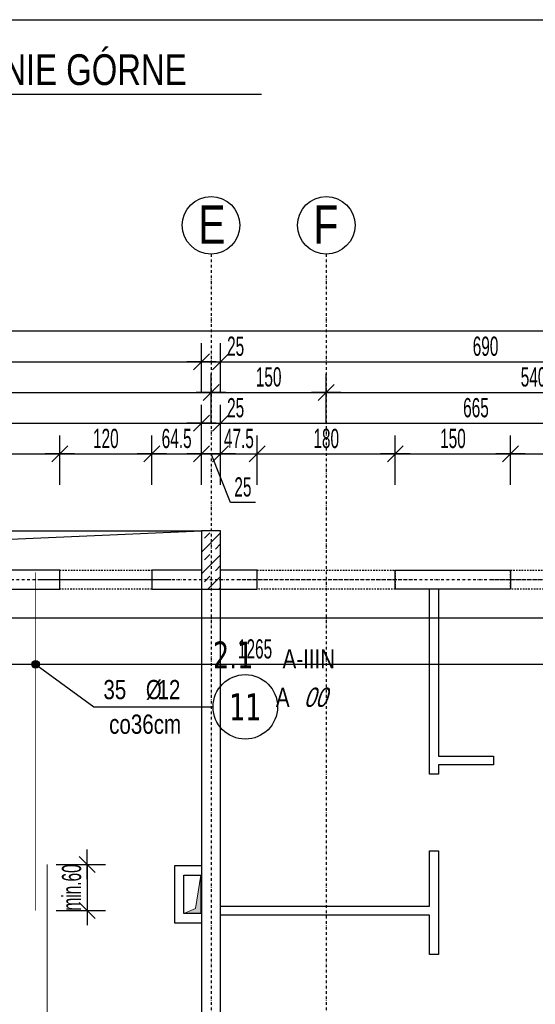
# Model space of a CAD drawing. Header units: millimetres. Extents: x 7622 to 25843, y -22705 to -15125.
# Tile 31 of 45: x 13667 to 14338, y -16406 to -15125. Entities that reach past the tile are written whole.
import ezdxf
from ezdxf.enums import TextEntityAlignment as Align

# ---------------------------------------------------------------- set-up
doc = ezdxf.new("R2010")
doc.units = ezdxf.units.MM
doc.header["$LTSCALE"] = 10
doc.linetypes.add('MO', pattern=[0.7, 0.35, -0.17, 0.01, -0.17])
doc.linetypes.add('MP', pattern=[0.36, 0.2, -0.16])
doc.layers.add('BA_obw', color=230, linetype='Continuous', plot=False)
doc.layers.add('BZ_pom', color=6, linetype='Continuous', plot=False)
for name, color, linetype in [('BA_szr', 1, 'Continuous'), ('BA_wym', 1, 'Continuous'), ('BD_lpm', 1, 'MP'), ('BD_osm', 1, 'MO'), ('BD_txs', 2, 'Continuous'), ('BD_wic', 1, 'Continuous'), ('BD_wig', 3, 'Continuous'), ('BZ_odn', 1, 'Continuous'), ('BZ_opi1', 7, 'Continuous'), ('BZ_opi2', 4, 'Continuous'), ('BZ_P_wid', 3, 'Continuous'), ('BZ_sym', 7, 'Continuous'), ('BZ_txg', 3, 'Continuous'), ('BZ_txs', 2, 'Continuous'), ('BZ_wym', 1, 'Continuous')]:
    doc.layers.add(name, color=color, linetype=linetype)
doc.layers.add('Nowe_A-Przebicia_Nr_pióra__1', color=7, linetype='Continuous', lineweight=13)
doc.layers.add('Nowe_A-Ściany-Zewnętrzne_Nr_pióra__47', color=7, linetype='Continuous', lineweight=15)
doc.layers.add('Nowe_A-Przebicia_Nr_pióra__102', color=7, linetype='Continuous', lineweight=5, true_color=0xcccccc)
doc.styles.add('BIKTBG', font='tahoma.ttf', dxfattribs={"width": 0.85})
doc.styles.add('BIKTG', font='bikromsw.shx', dxfattribs={"width": 0.8})
doc.styles.add('BIKTS', font='bikromsw.shx', dxfattribs={"width": 0.8})
doc.styles.add('BIKWYM', font='bikromsw.shx', dxfattribs={"width": 0.6})
doc.dimstyles.new('BA_KR_100_cm', dxfattribs={"dimtxt": 25, "dimasz": 1.666667, "dimexe": 24, "dimexo": 0, "dimgap": 0, "dimtad": 0, "dimdec": 1, "dimrnd": 0.5, "dimzin": 9, "dimdsep": 46, "dimtxsty": 'BIKWYM', "dimblk": 'WYM-KR', "dimcen": 0, "dimdle": 20, "dimclrd": 256, "dimclre": 256, "dimclrt": 2, "dimadec": 0, "dimazin": 0, "dimtfac": 0.033333, "dimtdec": 1, "dimtmove": 0, "dimatfit": 3, "dimldrblk": 'WYM-KR', "dimfxl": 25, "dimfxlon": 1, "dimtvp": 0.8, "dimtolj": 1, "dimarcsym": 0})
doc.dimstyles.new('BZ_KP_100_cm', dxfattribs={"dimtxt": 25, "dimasz": 1.666667, "dimexe": 24, "dimexo": 0, "dimgap": 0, "dimtad": 0, "dimdec": 1, "dimrnd": 0.5, "dimzin": 9, "dimdsep": 46, "dimtxsty": 'BIKWYM', "dimblk": 'WYM-KR', "dimblk1": 'WYM-KP', "dimblk2": 'WYM-KP', "dimsah": 1, "dimcen": 0, "dimdle": 20, "dimclrd": 256, "dimclre": 256, "dimclrt": 7, "dimadec": 0, "dimazin": 0, "dimtfac": 0.033333, "dimtdec": 1, "dimtmove": 0, "dimatfit": 3, "dimldrblk": 'WYM-KP', "dimfxl": 1, "dimtvp": 0.8, "dimtolj": 1, "dimarcsym": 0})
doc.dimstyles.new('BZ_KR_100_cm', dxfattribs={"dimtxt": 25, "dimasz": 1.666667, "dimexe": 24, "dimexo": 0, "dimgap": 0, "dimtad": 0, "dimdec": 1, "dimrnd": 0.5, "dimzin": 9, "dimdsep": 46, "dimtxsty": 'BIKWYM', "dimblk": 'WYM-KR', "dimcen": 0, "dimdle": 20, "dimclrd": 256, "dimclre": 256, "dimclrt": 7, "dimadec": 0, "dimazin": 0, "dimtfac": 0.033333, "dimtdec": 1, "dimtmove": 0, "dimatfit": 3, "dimldrblk": 'WYM-KR', "dimfxl": 1, "dimtvp": 0.8, "dimtolj": 1, "dimarcsym": 0})
doc.dimstyles.new('BZ_ST_100_cm', dxfattribs={"dimtxt": 25, "dimasz": 1.666667, "dimexe": 24, "dimexo": 0, "dimgap": 0, "dimtad": 0, "dimdec": 1, "dimrnd": 0.5, "dimdsep": 46, "dimtxsty": 'BIKWYM', "dimblk": 'WYM-ST', "dimcen": 0, "dimdle": 20, "dimclrd": 256, "dimclre": 256, "dimclrt": 7, "dimadec": 0, "dimazin": 0, "dimtfac": 0.033333, "dimtdec": 1, "dimtix": 1, "dimtmove": 2, "dimatfit": 3, "dimldrblk": 'WYM-ST', "dimfxl": 25, "dimfxlon": 1, "dimtvp": 0.8, "dimtolj": 1, "dimtzin": 0, "dimarcsym": 0})

# ---------------------------------------------------------------- blocks, each defined once
blk = doc.blocks.new('WYM-ST')
blk.add_hatch(color=256).paths.add_polyline_path([(-13, 2.88), (0, 0), (-13, -2.88)])
blk.add_lwpolyline([(0, 0), (-13, 2.88), (-13, -2.88), (0, 0)])
blk = doc.blocks.new('*D195')
at = {"layer": 'BA_wym', "lineweight": -2}
for p, q in [((13328.6, -17480.4), (13328.6, -17529.4)), ((14593.6, -17480.4), (14593.6, -17529.4)), ((14591.9, -17505.4), (13330.3, -17505.4))]:
    blk.add_line(p, q, dxfattribs=at)
at = {"layer": 'Defpoints', "color": 0}
for p in [(13328.6, -16344.3), (14593.6, -16588.8), (13328.6, -17505.4)]:
    blk.add_point(p, dxfattribs=at)
at = {"layer": 'BA_wym', "lineweight": -2, "xscale": 1.666666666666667, "yscale": 1.666666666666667, "zscale": 1.666666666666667, "rotation": 180}
blk.add_blockref('WYM-ST', (13328.6, -17505.4), dxfattribs=at)
at = {"layer": 'BA_wym', "lineweight": -2, "xscale": 1.666666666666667, "yscale": 1.666666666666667, "zscale": 1.666666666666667}
blk.add_blockref('WYM-ST', (14593.6, -17505.4), dxfattribs=at)
at = {"layer": 'BA_wym', "color": 7, "insert": (13973.4, -17485.4), "char_height": 25, "attachment_point": 5, "style": 'BIKWYM'}
blk.add_mtext('\\A1;1265', dxfattribs=at)
blk = doc.blocks.new('WYM-KR')
at = {"linetype": 'ByBlock'}
blk.add_line((11.52, 0), (-11.52, 0), dxfattribs=at)
at = {"color": 7, "linetype": 'ByBlock'}
blk.add_line((6.24, 6.24), (-6.24, -6.24), dxfattribs=at)
blk = doc.blocks.new('*D228')
at = {"layer": 'BA_wym', "lineweight": -2}
for p, q in [((13496.1, -15730.3), (13496.1, -15666.3)), ((13719.1, -15730.3), (13719.1, -15666.3)), ((13497.8, -15690.3), (13717.4, -15690.3))]:
    blk.add_line(p, q, dxfattribs=at)
at = {"layer": 'Defpoints', "color": 0}
for p in [(13719.1, -15690.3), (13496.1, -15841.3), (13719.1, -15841.3)]:
    blk.add_point(p, dxfattribs=at)
at = {"layer": 'BA_wym', "lineweight": -2, "xscale": 1.666666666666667, "yscale": 1.666666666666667, "zscale": 1.666666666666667, "rotation": 180}
blk.add_blockref('WYM-KR', (13496.1, -15690.3), dxfattribs=at)
at = {"layer": 'BA_wym', "lineweight": -2, "xscale": 1.666666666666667, "yscale": 1.666666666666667, "zscale": 1.666666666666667}
blk.add_blockref('WYM-KR', (13719.1, -15690.3), dxfattribs=at)
at = {"layer": 'BA_wym', "color": 2, "insert": (13607.6, -15670.3), "char_height": 25, "attachment_point": 5, "style": 'BIKWYM'}
blk.add_mtext('\\A1;223', dxfattribs=at)
blk = doc.blocks.new('*D229')
at = {"layer": 'BA_wym', "lineweight": -2}
for p, q in [((13719.1, -15730.3), (13719.1, -15666.3)), ((13839.1, -15730.3), (13839.1, -15666.3)), ((13720.8, -15690.3), (13837.4, -15690.3))]:
    blk.add_line(p, q, dxfattribs=at)
at = {"layer": 'Defpoints', "color": 0}
for p in [(13839.1, -15690.3), (13719.1, -15841.3), (13839.1, -15841.3)]:
    blk.add_point(p, dxfattribs=at)
at = {"layer": 'BA_wym', "lineweight": -2, "xscale": 1.666666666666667, "yscale": 1.666666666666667, "zscale": 1.666666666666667, "rotation": 180}
blk.add_blockref('WYM-KR', (13719.1, -15690.3), dxfattribs=at)
at = {"layer": 'BA_wym', "lineweight": -2, "xscale": 1.666666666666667, "yscale": 1.666666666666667, "zscale": 1.666666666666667}
blk.add_blockref('WYM-KR', (13839.1, -15690.3), dxfattribs=at)
at = {"layer": 'BA_wym', "color": 2, "insert": (13779.1, -15670.3), "char_height": 25, "attachment_point": 5, "style": 'BIKWYM'}
blk.add_mtext('\\A1;120', dxfattribs=at)
blk = doc.blocks.new('*D230')
at = {"layer": 'BA_wym', "lineweight": -2}
for p, q in [((13839.1, -15730.3), (13839.1, -15666.3)), ((13903.6, -15730.3), (13903.6, -15666.3)), ((13840.8, -15690.3), (13901.9, -15690.3))]:
    blk.add_line(p, q, dxfattribs=at)
at = {"layer": 'Defpoints', "color": 0}
for p in [(13903.6, -15690.3), (13839.1, -15841.3), (13903.6, -15841.3)]:
    blk.add_point(p, dxfattribs=at)
at = {"layer": 'BA_wym', "lineweight": -2, "xscale": 1.666666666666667, "yscale": 1.666666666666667, "zscale": 1.666666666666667, "rotation": 180}
blk.add_blockref('WYM-KR', (13839.1, -15690.3), dxfattribs=at)
at = {"layer": 'BA_wym', "lineweight": -2, "xscale": 1.666666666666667, "yscale": 1.666666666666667, "zscale": 1.666666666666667}
blk.add_blockref('WYM-KR', (13903.6, -15690.3), dxfattribs=at)
at = {"layer": 'BA_wym', "color": 2, "insert": (13871.3, -15670.3), "char_height": 25, "attachment_point": 5, "style": 'BIKWYM'}
blk.add_mtext('\\A1;64.5', dxfattribs=at)
blk = doc.blocks.new('*D231')
at = {"layer": 'BA_wym', "lineweight": -2}
for p, q in [((13903.6, -15730.3), (13903.6, -15666.3)), ((13928.6, -15730.3), (13928.6, -15666.3)), ((13901.9, -15690.3), (13900.3, -15690.3)), ((13903.6, -15690.3), (13928.6, -15690.3)), ((13941.4, -15753.4), (13916.1, -15690.3)), ((13930.3, -15690.3), (13931.9, -15690.3)), ((13973.8, -15753.4), (13941.4, -15753.4))]:
    blk.add_line(p, q, dxfattribs=at)
at = {"layer": 'Defpoints', "color": 0}
for p in [(13928.6, -15690.3), (13903.6, -15841.3), (13928.6, -15841.3)]:
    blk.add_point(p, dxfattribs=at)
at = {"layer": 'BA_wym', "lineweight": -2, "xscale": 1.666666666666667, "yscale": 1.666666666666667, "zscale": 1.666666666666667}
blk.add_blockref('WYM-KR', (13903.6, -15690.3), dxfattribs=at)
at = {"layer": 'BA_wym', "lineweight": -2, "xscale": 1.666666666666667, "yscale": 1.666666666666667, "zscale": 1.666666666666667, "rotation": 180}
blk.add_blockref('WYM-KR', (13928.6, -15690.3), dxfattribs=at)
at = {"layer": 'BA_wym', "color": 2, "insert": (13957.6, -15733.4), "char_height": 25, "attachment_point": 5, "style": 'BIKWYM'}
blk.add_mtext('\\A1;25', dxfattribs=at)
blk = doc.blocks.new('*D232')
at = {"layer": 'BA_wym', "lineweight": -2}
for p, q in [((13928.6, -15730.3), (13928.6, -15666.3)), ((13976.1, -15730.3), (13976.1, -15666.3)), ((13926.9, -15690.3), (13925.3, -15690.3)), ((13928.6, -15690.3), (13976.1, -15690.3)), ((13977.8, -15690.3), (13979.4, -15690.3))]:
    blk.add_line(p, q, dxfattribs=at)
at = {"layer": 'Defpoints', "color": 0}
for p in [(13976.1, -15690.3), (13928.6, -15841.3), (13976.1, -15841.3)]:
    blk.add_point(p, dxfattribs=at)
at = {"layer": 'BA_wym', "lineweight": -2, "xscale": 1.666666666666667, "yscale": 1.666666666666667, "zscale": 1.666666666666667}
blk.add_blockref('WYM-KR', (13928.6, -15690.3), dxfattribs=at)
at = {"layer": 'BA_wym', "lineweight": -2, "xscale": 1.666666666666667, "yscale": 1.666666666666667, "zscale": 1.666666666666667, "rotation": 180}
blk.add_blockref('WYM-KR', (13976.1, -15690.3), dxfattribs=at)
at = {"layer": 'BA_wym', "color": 2, "insert": (13952.3, -15670.3), "char_height": 25, "attachment_point": 5, "style": 'BIKWYM'}
blk.add_mtext('\\A1;47.5', dxfattribs=at)
blk = doc.blocks.new('*D233')
at = {"layer": 'BA_wym', "lineweight": -2}
for p, q in [((13976.1, -15730.3), (13976.1, -15666.3)), ((14156.1, -15730.3), (14156.1, -15666.3)), ((13977.8, -15690.3), (14154.4, -15690.3))]:
    blk.add_line(p, q, dxfattribs=at)
at = {"layer": 'Defpoints', "color": 0}
for p in [(14156.1, -15690.3), (13976.1, -15841.3), (14156.1, -15841.3)]:
    blk.add_point(p, dxfattribs=at)
at = {"layer": 'BA_wym', "lineweight": -2, "xscale": 1.666666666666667, "yscale": 1.666666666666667, "zscale": 1.666666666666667, "rotation": 180}
blk.add_blockref('WYM-KR', (13976.1, -15690.3), dxfattribs=at)
at = {"layer": 'BA_wym', "lineweight": -2, "xscale": 1.666666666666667, "yscale": 1.666666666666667, "zscale": 1.666666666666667}
blk.add_blockref('WYM-KR', (14156.1, -15690.3), dxfattribs=at)
at = {"layer": 'BA_wym', "color": 2, "insert": (14066.1, -15670.3), "char_height": 25, "attachment_point": 5, "style": 'BIKWYM'}
blk.add_mtext('\\A1;180', dxfattribs=at)
blk = doc.blocks.new('*D234')
at = {"layer": 'BA_wym', "lineweight": -2}
for p, q in [((14156.1, -15730.3), (14156.1, -15666.3)), ((14306.1, -15730.3), (14306.1, -15666.3)), ((14157.8, -15690.3), (14304.4, -15690.3))]:
    blk.add_line(p, q, dxfattribs=at)
at = {"layer": 'Defpoints', "color": 0}
for p in [(14306.1, -15690.3), (14156.1, -15841.3), (14306.1, -15841.3)]:
    blk.add_point(p, dxfattribs=at)
at = {"layer": 'BA_wym', "lineweight": -2, "xscale": 1.666666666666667, "yscale": 1.666666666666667, "zscale": 1.666666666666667, "rotation": 180}
blk.add_blockref('WYM-KR', (14156.1, -15690.3), dxfattribs=at)
at = {"layer": 'BA_wym', "lineweight": -2, "xscale": 1.666666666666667, "yscale": 1.666666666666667, "zscale": 1.666666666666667}
blk.add_blockref('WYM-KR', (14306.1, -15690.3), dxfattribs=at)
at = {"layer": 'BA_wym', "color": 2, "insert": (14231.1, -15670.3), "char_height": 25, "attachment_point": 5, "style": 'BIKWYM'}
blk.add_mtext('\\A1;150', dxfattribs=at)
blk = doc.blocks.new('*D235')
at = {"layer": 'BA_wym', "lineweight": -2}
for p, q in [((14306.1, -15730.3), (14306.1, -15666.3)), ((14486.1, -15730.3), (14486.1, -15666.3)), ((14307.8, -15690.3), (14484.4, -15690.3))]:
    blk.add_line(p, q, dxfattribs=at)
at = {"layer": 'Defpoints', "color": 0}
for p in [(14486.1, -15690.3), (14306.1, -15841.3), (14486.1, -15841.3)]:
    blk.add_point(p, dxfattribs=at)
at = {"layer": 'BA_wym', "lineweight": -2, "xscale": 1.666666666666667, "yscale": 1.666666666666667, "zscale": 1.666666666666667, "rotation": 180}
blk.add_blockref('WYM-KR', (14306.1, -15690.3), dxfattribs=at)
at = {"layer": 'BA_wym', "lineweight": -2, "xscale": 1.666666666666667, "yscale": 1.666666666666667, "zscale": 1.666666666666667}
blk.add_blockref('WYM-KR', (14486.1, -15690.3), dxfattribs=at)
at = {"layer": 'BA_wym', "color": 2, "insert": (14396.1, -15670.3), "char_height": 25, "attachment_point": 5, "style": 'BIKWYM'}
blk.add_mtext('\\A1;180', dxfattribs=at)
blk = doc.blocks.new('*D243')
at = {"layer": 'BA_wym', "lineweight": -2}
for p, q in [((13328.6, -15690.3), (13328.6, -15626.3)), ((13903.6, -15690.3), (13903.6, -15626.3)), ((13330.3, -15650.3), (13901.9, -15650.3))]:
    blk.add_line(p, q, dxfattribs=at)
at = {"layer": 'Defpoints', "color": 0}
for p in [(13903.6, -15650.3), (13903.6, -15790.3), (13328.6, -15866.3)]:
    blk.add_point(p, dxfattribs=at)
at = {"layer": 'BA_wym', "lineweight": -2, "xscale": 1.666666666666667, "yscale": 1.666666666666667, "zscale": 1.666666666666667, "rotation": 180}
blk.add_blockref('WYM-KR', (13328.6, -15650.3), dxfattribs=at)
at = {"layer": 'BA_wym', "lineweight": -2, "xscale": 1.666666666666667, "yscale": 1.666666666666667, "zscale": 1.666666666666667}
blk.add_blockref('WYM-KR', (13903.6, -15650.3), dxfattribs=at)
at = {"layer": 'BA_wym', "color": 2, "insert": (13616.1, -15630.3), "char_height": 25, "attachment_point": 5, "style": 'BIKWYM'}
blk.add_mtext('\\A1;575', dxfattribs=at)
blk = doc.blocks.new('*D244')
at = {"layer": 'BA_wym', "lineweight": -2}
for p, q in [((13903.6, -15690.3), (13903.6, -15626.3)), ((13928.6, -15690.3), (13928.6, -15626.3)), ((13901.9, -15650.3), (13900.3, -15650.3)), ((13903.6, -15650.3), (13928.6, -15650.3)), ((13930.3, -15650.3), (13964.3, -15650.3))]:
    blk.add_line(p, q, dxfattribs=at)
at = {"layer": 'Defpoints', "color": 0}
for p in [(13928.6, -15650.3), (13903.6, -15790.3), (13928.6, -15790.3)]:
    blk.add_point(p, dxfattribs=at)
at = {"layer": 'BA_wym', "lineweight": -2, "xscale": 1.666666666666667, "yscale": 1.666666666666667, "zscale": 1.666666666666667}
blk.add_blockref('WYM-KR', (13903.6, -15650.3), dxfattribs=at)
at = {"layer": 'BA_wym', "lineweight": -2, "xscale": 1.666666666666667, "yscale": 1.666666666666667, "zscale": 1.666666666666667, "rotation": 180}
blk.add_blockref('WYM-KR', (13928.6, -15650.3), dxfattribs=at)
at = {"layer": 'BA_wym', "color": 2, "insert": (13948.1, -15630.3), "char_height": 25, "attachment_point": 5, "style": 'BIKWYM'}
blk.add_mtext('\\A1;25', dxfattribs=at)
blk = doc.blocks.new('*D245')
at = {"layer": 'BA_wym', "lineweight": -2}
for p, q in [((13928.6, -15690.3), (13928.6, -15626.3)), ((14593.6, -15690.3), (14593.6, -15626.3)), ((13930.3, -15650.3), (14591.9, -15650.3))]:
    blk.add_line(p, q, dxfattribs=at)
at = {"layer": 'Defpoints', "color": 0}
for p in [(14593.6, -15650.3), (13928.6, -15790.3), (14593.6, -15866.3)]:
    blk.add_point(p, dxfattribs=at)
at = {"layer": 'BA_wym', "lineweight": -2, "xscale": 1.666666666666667, "yscale": 1.666666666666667, "zscale": 1.666666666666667, "rotation": 180}
blk.add_blockref('WYM-KR', (13928.6, -15650.3), dxfattribs=at)
at = {"layer": 'BA_wym', "lineweight": -2, "xscale": 1.666666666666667, "yscale": 1.666666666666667, "zscale": 1.666666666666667}
blk.add_blockref('WYM-KR', (14593.6, -15650.3), dxfattribs=at)
at = {"layer": 'BA_wym', "color": 2, "insert": (14261.1, -15630.3), "char_height": 25, "attachment_point": 5, "style": 'BIKWYM'}
blk.add_mtext('\\A1;665', dxfattribs=at)
blk = doc.blocks.new('*D251')
at = {"layer": 'BA_wym', "lineweight": -2}
for p, q in [((13316.1, -15650.3), (13316.1, -15586.3)), ((13916.1, -15650.3), (13916.1, -15586.3)), ((13317.8, -15610.3), (13914.4, -15610.3))]:
    blk.add_line(p, q, dxfattribs=at)
at = {"layer": 'Defpoints', "color": 0}
for p in [(13916.1, -15610.3), (13916.1, -15790.3), (13316.1, -15841.3)]:
    blk.add_point(p, dxfattribs=at)
at = {"layer": 'BA_wym', "lineweight": -2, "xscale": 1.666666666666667, "yscale": 1.666666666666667, "zscale": 1.666666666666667, "rotation": 180}
blk.add_blockref('WYM-KR', (13316.1, -15610.3), dxfattribs=at)
at = {"layer": 'BA_wym', "lineweight": -2, "xscale": 1.666666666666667, "yscale": 1.666666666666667, "zscale": 1.666666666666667}
blk.add_blockref('WYM-KR', (13916.1, -15610.3), dxfattribs=at)
at = {"layer": 'BA_wym', "color": 2, "insert": (13616.1, -15590.3), "char_height": 25, "attachment_point": 5, "style": 'BIKWYM'}
blk.add_mtext('\\A1;600', dxfattribs=at)
blk = doc.blocks.new('*D252')
at = {"layer": 'BA_wym', "lineweight": -2}
for p, q in [((13916.1, -15650.3), (13916.1, -15586.3)), ((14066.1, -15650.3), (14066.1, -15586.3)), ((13917.8, -15610.3), (14064.4, -15610.3))]:
    blk.add_line(p, q, dxfattribs=at)
at = {"layer": 'Defpoints', "color": 0}
for p in [(14066.1, -15610.3), (13916.1, -15790.3), (14066.1, -15967.9)]:
    blk.add_point(p, dxfattribs=at)
at = {"layer": 'BA_wym', "lineweight": -2, "xscale": 1.666666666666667, "yscale": 1.666666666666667, "zscale": 1.666666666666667, "rotation": 180}
blk.add_blockref('WYM-KR', (13916.1, -15610.3), dxfattribs=at)
at = {"layer": 'BA_wym', "lineweight": -2, "xscale": 1.666666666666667, "yscale": 1.666666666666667, "zscale": 1.666666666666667}
blk.add_blockref('WYM-KR', (14066.1, -15610.3), dxfattribs=at)
at = {"layer": 'BA_wym', "color": 2, "insert": (13991.1, -15590.3), "char_height": 25, "attachment_point": 5, "style": 'BIKWYM'}
blk.add_mtext('\\A1;150', dxfattribs=at)
blk = doc.blocks.new('*D253')
at = {"layer": 'BA_wym', "lineweight": -2}
for p, q in [((14066.1, -15650.3), (14066.1, -15586.3)), ((14606.1, -15650.3), (14606.1, -15586.3)), ((14067.8, -15610.3), (14604.4, -15610.3))]:
    blk.add_line(p, q, dxfattribs=at)
at = {"layer": 'Defpoints', "color": 0}
for p in [(14606.1, -15610.3), (14066.1, -15841.3), (14606.1, -15841.3)]:
    blk.add_point(p, dxfattribs=at)
at = {"layer": 'BA_wym', "lineweight": -2, "xscale": 1.666666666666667, "yscale": 1.666666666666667, "zscale": 1.666666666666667, "rotation": 180}
blk.add_blockref('WYM-KR', (14066.1, -15610.3), dxfattribs=at)
at = {"layer": 'BA_wym', "lineweight": -2, "xscale": 1.666666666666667, "yscale": 1.666666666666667, "zscale": 1.666666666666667}
blk.add_blockref('WYM-KR', (14606.1, -15610.3), dxfattribs=at)
at = {"layer": 'BA_wym', "color": 2, "insert": (14336.1, -15590.3), "char_height": 25, "attachment_point": 5, "style": 'BIKWYM'}
blk.add_mtext('\\A1;540', dxfattribs=at)
blk = doc.blocks.new('*D255')
at = {"layer": 'BA_wym', "lineweight": -2}
for p, q in [((12013.6, -15570.3), (12013.6, -15506.3)), ((14618.6, -15570.3), (14618.6, -15506.3)), ((12015.3, -15530.3), (14616.9, -15530.3))]:
    blk.add_line(p, q, dxfattribs=at)
at = {"layer": 'Defpoints', "color": 0}
for p in [(14618.6, -15530.3), (12013.6, -15841.3), (14618.6, -15841.3)]:
    blk.add_point(p, dxfattribs=at)
at = {"layer": 'BA_wym', "lineweight": -2, "xscale": 1.666666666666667, "yscale": 1.666666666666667, "zscale": 1.666666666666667, "rotation": 180}
blk.add_blockref('WYM-KR', (12013.6, -15530.3), dxfattribs=at)
at = {"layer": 'BA_wym', "lineweight": -2, "xscale": 1.666666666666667, "yscale": 1.666666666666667, "zscale": 1.666666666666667}
blk.add_blockref('WYM-KR', (14618.6, -15530.3), dxfattribs=at)
at = {"layer": 'BA_wym', "color": 2, "insert": (13316.1, -15510.3), "char_height": 25, "attachment_point": 5, "style": 'BIKWYM'}
blk.add_mtext('\\A1;2605', dxfattribs=at)
blk = doc.blocks.new('*D257')
at = {"layer": 'BA_wym', "lineweight": -2}
for p, q in [((12728.6, -15610.3), (12728.6, -15546.3)), ((13903.6, -15610.3), (13903.6, -15546.3)), ((12730.3, -15570.3), (13901.9, -15570.3))]:
    blk.add_line(p, q, dxfattribs=at)
at = {"layer": 'Defpoints', "color": 0}
for p in [(13903.6, -15570.3), (12728.6, -15790.3), (13903.6, -15790.3)]:
    blk.add_point(p, dxfattribs=at)
at = {"layer": 'BA_wym', "lineweight": -2, "xscale": 1.666666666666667, "yscale": 1.666666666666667, "zscale": 1.666666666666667, "rotation": 180}
blk.add_blockref('WYM-KR', (12728.6, -15570.3), dxfattribs=at)
at = {"layer": 'BA_wym', "lineweight": -2, "xscale": 1.666666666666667, "yscale": 1.666666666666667, "zscale": 1.666666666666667}
blk.add_blockref('WYM-KR', (13903.6, -15570.3), dxfattribs=at)
at = {"layer": 'BA_wym', "color": 2, "insert": (13316.1, -15550.3), "char_height": 25, "attachment_point": 5, "style": 'BIKWYM'}
blk.add_mtext('\\A1;1175', dxfattribs=at)
blk = doc.blocks.new('*D258')
at = {"layer": 'BA_wym', "lineweight": -2}
for p, q in [((13928.6, -15610.3), (13928.6, -15546.3)), ((14618.6, -15610.3), (14618.6, -15546.3)), ((13930.3, -15570.3), (14616.9, -15570.3))]:
    blk.add_line(p, q, dxfattribs=at)
at = {"layer": 'Defpoints', "color": 0}
for p in [(14618.6, -15570.3), (13928.6, -15790.3), (14618.6, -15841.3)]:
    blk.add_point(p, dxfattribs=at)
at = {"layer": 'BA_wym', "lineweight": -2, "xscale": 1.666666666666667, "yscale": 1.666666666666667, "zscale": 1.666666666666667, "rotation": 180}
blk.add_blockref('WYM-KR', (13928.6, -15570.3), dxfattribs=at)
at = {"layer": 'BA_wym', "lineweight": -2, "xscale": 1.666666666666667, "yscale": 1.666666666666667, "zscale": 1.666666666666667}
blk.add_blockref('WYM-KR', (14618.6, -15570.3), dxfattribs=at)
at = {"layer": 'BA_wym', "color": 2, "insert": (14273.6, -15550.3), "char_height": 25, "attachment_point": 5, "style": 'BIKWYM'}
blk.add_mtext('\\A1;690', dxfattribs=at)
blk = doc.blocks.new('*D361')
at = {"layer": 'BA_wym', "lineweight": -2}
for p, q in [((13903.6, -15610.3), (13903.6, -15546.3)), ((13928.6, -15610.3), (13928.6, -15546.3)), ((13901.9, -15570.3), (13900.3, -15570.3)), ((13903.6, -15570.3), (13928.6, -15570.3)), ((13930.3, -15570.3), (13964.3, -15570.3))]:
    blk.add_line(p, q, dxfattribs=at)
at = {"layer": 'Defpoints', "color": 0}
for p in [(13928.6, -15570.3), (13903.6, -15790.3), (13928.6, -15790.3)]:
    blk.add_point(p, dxfattribs=at)
at = {"layer": 'BA_wym', "lineweight": -2, "xscale": 1.666666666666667, "yscale": 1.666666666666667, "zscale": 1.666666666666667}
blk.add_blockref('WYM-KR', (13903.6, -15570.3), dxfattribs=at)
at = {"layer": 'BA_wym', "lineweight": -2, "xscale": 1.666666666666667, "yscale": 1.666666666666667, "zscale": 1.666666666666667, "rotation": 180}
blk.add_blockref('WYM-KR', (13928.6, -15570.3), dxfattribs=at)
at = {"layer": 'BA_wym', "color": 2, "insert": (13948.1, -15550.3), "char_height": 25, "attachment_point": 5, "style": 'BIKWYM'}
blk.add_mtext('\\A1;25', dxfattribs=at)
blk = doc.blocks.new('eoprz')
blk = doc.blocks.new('*D365')
at = {"layer": 'BA_wym', "lineweight": -2}
for p, q in [((13328.6, -15939.1), (13328.6, -15988.1)), ((14593.6, -15939.1), (14593.6, -15988.1)), ((14591.9, -15964.1), (13330.3, -15964.1))]:
    blk.add_line(p, q, dxfattribs=at)
at = {"layer": 'Defpoints', "color": 0}
for p in [(13328.6, -15866.3), (14593.6, -15866.3), (13328.6, -15964.1)]:
    blk.add_point(p, dxfattribs=at)
at = {"layer": 'BA_wym', "lineweight": -2, "xscale": 1.666666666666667, "yscale": 1.666666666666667, "zscale": 1.666666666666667, "rotation": 180}
blk.add_blockref('WYM-ST', (13328.6, -15964.1), dxfattribs=at)
at = {"layer": 'BA_wym', "lineweight": -2, "xscale": 1.666666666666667, "yscale": 1.666666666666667, "zscale": 1.666666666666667}
blk.add_blockref('WYM-ST', (14593.6, -15964.1), dxfattribs=at)
at = {"layer": 'BA_wym', "color": 7, "insert": (13973.4, -15944.1), "char_height": 25, "attachment_point": 5, "style": 'BIKWYM'}
blk.add_mtext('\\A1;1265', dxfattribs=at)
blk = doc.blocks.new('WYM-KP')
blk.add_hatch(color=256).paths.add_polyline_path([(3, 0, 1), (-3, 0, 1)])
blk.add_circle((0, 0), 3)
blk = doc.blocks.new('bik_BlkOpPret', base_point=(1524.5, 7050.3))
at = {"layer": 'BZ_opi1', "style": 'BIKTS', "width": 0.6}
for tag, p in [('SZTUK', (1533.8, 7057.8)), ('PRZEDR_FI', (1554.7, 7057.8)), ('PRZEKROJ', (1563.3, 7057.8)), ('PRZEDR_L', (1533.8, 7024)), ('DLUGOSC', (1568.6, 7024)), ('UWAGA', (1533.8, 6997.8))]:
    blk.add_attdef(tag, p, '', height=18.8, dxfattribs=at)
at = {"layer": 'BZ_opi2', "style": 'BIKTBG', "width": 0.6}
blk.add_attdef('NUMER', text='', height=26.2, dxfattribs=at).set_placement((1620.8, 7050.3), align=Align.MIDDLE_CENTER)
at = {"layer": 'BZ_pom', "width": 0.6}
for tag, p, height, style in [('POZYCJA', (1589.3, 7087.8), 26.2, 'BIKTBG'), ('GATUNEK', (1630.2, 7087.8), 18.8, 'BIKTS'), ('METODA_L', (1639.1, 7050.3), 18.8, 'BIKTS'), ('EURO_KOD', (1663.7, 7050.3), 18.8, 'BIKTS')]:
    blk.add_attdef(tag, p, '', height=height, dxfattribs=dict(at, style=style))
at = {"layer": 'BZ_wym', "width": 0.6}
for tag, p, height, style, flags in [('PRZEDR_NR', (1533.8, 6969.6), 26.2, 'BIKTBG', 1), ('PRZEDR_SZT', (1533.8, 6941.5), 18.8, 'BIKTS', 1), ('TYP_PRETA', (1533.8, 6913.4), 18.8, 'BIKTS', 3), ('EURO_KOD_SEGMENTY', (1567.6, 6885.3), 18.8, 'BIKTS', 3), ('HAK_1', (1533.8, 6857.1), 18.8, 'BIKTS', 3), ('HAK_2', (1533.8, 6829), 18.8, 'BIKTS', 3), ('ID', (1533.8, 6800.9), 18.8, 'BIKTS', 3), ('ID_C', (1533.8, 6772.8), 18.8, 'BIKTS', 3), ('b_atr_0', (1533.8, 6744.6), 18.8, 'BIKTS', 3)]:
    blk.add_attdef(tag, p, '', height=height, dxfattribs=dict(at, style=style, flags=flags))
blk = doc.blocks.new('*D375')
at = {"layer": 'BZ_wym', "lineweight": -2}
for p, q in [((13714.6, -16224.3), (13778.6, -16224.3)), ((13754.6, -16222.6), (13754.6, -16221)), ((13754.6, -16224.3), (13754.6, -16284.3)), ((13714.6, -16284.3), (13778.6, -16284.3)), ((13754.6, -16286), (13754.6, -16287.6))]:
    blk.add_line(p, q, dxfattribs=at)
at = {"layer": 'Defpoints', "color": 0}
for p in [(13702.8, -16224.3), (13687.8, -16284.3), (13754.6, -16284.3)]:
    blk.add_point(p, dxfattribs=at)
at = {"layer": 'BZ_wym', "lineweight": -2, "xscale": 1.666666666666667, "yscale": 1.666666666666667, "zscale": 1.666666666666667}
for p, rotation in [((13754.6, -16224.3), 270), ((13754.6, -16284.3), 90)]:
    blk.add_blockref('WYM-KR', p, dxfattribs=dict(at, rotation=rotation))
at = {"layer": 'BZ_wym', "color": 7, "insert": (13734.6, -16254.3), "char_height": 25, "attachment_point": 5, "rotation": 90, "style": 'BIKWYM'}
blk.add_mtext('\\A1;min.60', dxfattribs=at)
blk = doc.blocks.new('*D377')
at = {"layer": 'BA_wym', "lineweight": -2}
for p, q in [((12038.6, -15878.9), (12038.6, -15927.9)), ((14593.6, -15878.9), (14593.6, -15927.9)), ((14591.9, -15903.9), (12040.3, -15903.9))]:
    blk.add_line(p, q, dxfattribs=at)
at = {"layer": 'Defpoints', "color": 0}
for p in [(12038.6, -15866.3), (14593.6, -15866.3), (12038.6, -15903.9)]:
    blk.add_point(p, dxfattribs=at)
at = {"layer": 'BA_wym', "lineweight": -2, "xscale": 1.666666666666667, "yscale": 1.666666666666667, "zscale": 1.666666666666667, "rotation": 180}
blk.add_blockref('WYM-ST', (12038.6, -15903.9), dxfattribs=at)
at = {"layer": 'BA_wym', "lineweight": -2, "xscale": 1.666666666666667, "yscale": 1.666666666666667, "zscale": 1.666666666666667}
blk.add_blockref('WYM-ST', (14593.6, -15903.9), dxfattribs=at)
at = {"layer": 'BA_wym', "color": 7, "insert": (13373.7, -15883.9), "char_height": 25, "attachment_point": 5, "style": 'BIKWYM'}
blk.add_mtext('\\A1;2555', dxfattribs=at)

msp = doc.modelspace()

# ---------------------------------------------------------------- hatches: boundary and pattern name
at = {"layer": 'BA_szr'}
h = msp.add_hatch(dxfattribs=at)
h.set_pattern_fill('BIK_ZELBET', color=256, scale=100, angle=45, pattern_type=2)
h.set_pattern_definition([(45, (2289.82, -16910.161), (-14.142136, 14.142136), []), (45, (2282.749, -16903.09), (-14.142136, 14.142136), [10, -10])])
h.paths.add_polyline_path([(13903.6, -15866.31), (13928.6, -15866.31), (13928.6, -15790.31), (13903.6, -15790.31)])
at = {"layer": 'Nowe_A-Przebicia_Nr_pióra__102', "linetype": 'Continuous', "lineweight": 5, "true_color": 0xcccccc}
msp.add_hatch(color=254, dxfattribs=at).paths.add_polyline_path([(13880.6, -16288.31), (13902.6, -16288.31), (13902.6, -16238.31), (13895.9, -16281.61)])

# ---------------------------------------------------------------- linework, layer by layer
at = {"layer": 'BA_obw'}
msp.add_lwpolyline([(11523.38, -15125.37), (15730.92, -15125.37), (15730.92, -18420.68), (11523.38, -18420.68)], close=True, dxfattribs=at)
at = {"layer": 'BD_lpm'}
for points in [[(13839.1, -15866.31), (13719.1, -15866.31), (13719.1, -15841.31), (13839.1, -15841.31)], [(14156.1, -15866.31), (13976.1, -15866.31), (13976.1, -15841.31), (14156.1, -15841.31)], [(14486.1, -15866.31), (14306.1, -15866.31), (14306.1, -15841.31), (14486.1, -15841.31)]]:
    msp.add_lwpolyline(points, close=True, dxfattribs=at)
at = {"layer": 'BD_osm', "color": 5}
for p, q in [((13694.1, -15853.81), (13864.1, -15853.81)), ((13951.1, -15853.81), (14181.1, -15853.81)), ((14281.1, -15853.81), (14511.1, -15853.81))]:
    msp.add_line(p, q, dxfattribs=at)
at = {"layer": 'BD_osm'}
for points in [[(13916.1, -15430.31), (13916.1, -18302.76)], [(14066.1, -15430.31), (14066.1, -18302.76)], [(11653.6, -15853.81), (14978.6, -15853.81)]]:
    msp.add_lwpolyline(points, dxfattribs=at)
at = {"layer": 'BD_wic'}
for points in [[(12728.6, -15790.31), (13903.6, -15790.31)], [(12728.6, -15841.31), (13903.6, -15790.31)]]:
    msp.add_lwpolyline(points, dxfattribs=at)
at = {"layer": 'BD_wic', "color": 8}
for points in [[(14212.1, -15866.31), (14212.1, -16083.31), (14284.1, -16083.31), (14284.1, -16094.81), (14212.1, -16094.81), (14212.1, -16106.81), (14200.6, -16106.81), (14200.6, -15866.31)], [(13928.6, -16278.81), (14200.6, -16278.81), (14200.6, -16206.81), (14212.1, -16206.81), (14212.1, -16341.31), (14200.6, -16341.31), (14200.6, -16290.31), (13928.6, -16290.31)], [(13903.6, -16226.31), (13868.6, -16226.31), (13868.6, -16300.31), (13903.6, -16300.31)], [(13903.6, -16288.31), (13880.6, -16288.31), (13880.6, -16238.31), (13903.6, -16238.31)]]:
    msp.add_lwpolyline(points, dxfattribs=at)
at = {"layer": 'BD_wic'}
for centre in [(13916.1, -15392.81), (14066.1, -15392.81)]:
    msp.add_circle(centre, 37.5, dxfattribs=at)
at = {"layer": 'BD_wig'}
msp.add_lwpolyline([(13976.1, -15866.31), (13976.1, -15841.31), (13928.6, -15841.31), (13928.6, -15790.31), (13903.6, -15790.31), (13903.6, -15841.31), (13839.1, -15841.31), (13839.1, -15866.31), (13903.6, -15866.31), (13903.6, -16681.31), (13667.1, -16681.31), (13667.1, -16706.31), (13942.6, -16706.31), (13942.6, -16681.31), (13928.6, -16681.31), (13928.6, -15866.31), (13976.1, -15866.31)], dxfattribs=at)
for points in [[(13903.6, -15866.31), (13928.6, -15866.31), (13928.6, -15790.31), (13903.6, -15790.31)], [(13496.1, -15866.31), (13719.1, -15866.31), (13719.1, -15841.31), (13496.1, -15841.31)], [(14306.1, -15866.31), (14156.1, -15866.31), (14156.1, -15841.31), (14306.1, -15841.31)]]:
    msp.add_lwpolyline(points, close=True, dxfattribs=at)
at = {"layer": 'BZ_odn'}
msp.add_circle((13960.67, -16019.36), 42, dxfattribs=at)
at = {"layer": 'BZ_P_wid', "color": 3, "const_width": 1.2}
for points in [[(13687.75, -16284.31), (13687.75, -15844.31)], [(13702.75, -17204.31), (13702.75, -16224.31)]]:
    msp.add_lwpolyline(points, dxfattribs=at)
at = {"layer": 'BZ_txg'}
msp.add_lwpolyline([(12600.49, -15222.35), (13981.71, -15222.35)], dxfattribs=at)
at = {"layer": 'Nowe_A-Przebicia_Nr_pióra__1', "color": 7, "linetype": 'Continuous', "lineweight": 13}
for p, q in [((13895.9, -16281.61), (13902.6, -16238.31)), ((13902.6, -16288.31), (13902.6, -16238.31)), ((13880.6, -16288.31), (13895.9, -16281.61))]:
    msp.add_line(p, q, dxfattribs=at)
at = {"layer": 'Nowe_A-Ściany-Zewnętrzne_Nr_pióra__47', "color": 7, "linetype": 'Continuous', "lineweight": 15}
for p, q in [((13880.6, -16238.31), (13902.6, -16238.31)), ((13880.6, -16288.31), (13880.6, -16238.31)), ((13902.6, -16288.31), (13880.6, -16288.31))]:
    msp.add_line(p, q, dxfattribs=at)

# ---------------------------------------------------------------- block references
ref = msp.add_blockref('bik_BlkOpPret', (13763.43, -16019.36))
ref.add_attrib('NUMER', '11', dxfattribs={"layer": 'BZ_opi2', "height": 35, "style": 'BIKTBG', "width": 0.8}).set_placement((13960.67, -16019.36), align=Align.MIDDLE_CENTER)
ref.add_attrib('POZYCJA', '2.1', (13918.67, -15969.36), dxfattribs={"layer": 'BZ_pom', "height": 35, "style": 'BIKTBG', "width": 0.8})
ref.add_attrib('SZTUK', '35', (13775.93, -16009.36), dxfattribs={"layer": 'BZ_opi1', "height": 25, "style": 'BIKTS', "width": 0.8})
ref.add_attrib('GATUNEK', 'A-IIIN', (14009.26, -15969.36), dxfattribs={"layer": 'BZ_pom', "height": 25, "style": 'BIKTS', "width": 0.8})
ref.add_attrib('PRZEKROJ', '12', (13846.41, -16009.36), dxfattribs={"layer": 'BZ_opi1', "height": 25, "style": 'BIKTS', "width": 0.8})
ref.add_attrib('UWAGA', 'co36cm', (13783.43, -16054.36), dxfattribs={"layer": 'BZ_opi1', "height": 25, "style": 'BIKTS', "width": 0.8})
ref.add_attrib('METODA_L', 'A', (14000.58, -16019.36), dxfattribs={"layer": 'BZ_pom', "height": 25, "style": 'BIKTS', "width": 0.8})
ref.add_attrib('PRZEDR_FI', '%%c', (13831.17, -16009.36), dxfattribs={"layer": 'BZ_opi1', "height": 25, "style": 'BIKTS', "width": 0.8})
ref.add_attrib('EURO_KOD', '00', (14036.77, -16019.36), dxfattribs={"layer": 'BZ_pom', "height": 25, "style": 'BIKTS', "oblique": 18, "width": 0.8})
at = {"layer": 'BZ_sym'}
ref = msp.add_blockref('eoprz', (13292.3, -15222.35), dxfattribs=at)
ref.add_attrib('Nazwa', 'PŁYTA STROPOWA NAD 3 PIĘTREM - ZBROJENIE GÓRNE', dxfattribs={"layer": 'BZ_txg', "height": 40, "style": 'BIKTG', "width": 0.8}).set_placement((13292.3, -15190.35), align=Align.MIDDLE_CENTER)
ref.add_attrib('Skala', 'Skala 1:100', dxfattribs={"layer": 'BZ_txs', "height": 25, "style": 'BIKTS', "width": 0.8}).set_placement((13292.3, -15247.35), align=Align.MIDDLE_CENTER)

# ---------------------------------------------------------------- texts
at = {"layer": 'BD_txs', "style": 'BIKTS', "width": 0.8}
for s, p in [('E', (13899.29, -15416.87)), ('F', (14049.29, -15416.87))]:
    msp.add_text(s, height=50, dxfattribs=at).set_placement(p)

# ---------------------------------------------------------------- dimensions: what is measured, and where the dimension line sits
at = {"layer": 'BA_wym'}
for base, p1, p2, override, picture, middle in [((14618.6, -15530.31), (12013.6, -15841.31), (14618.6, -15841.31), {"dimatfit": 1, "dimfxl": 40}, '*D255', (13316.1, -15510.31)), ((13903.59, -15570.31), (12728.6, -15790.31), (13903.59, -15790.31), {"dimtmove": 1, "dimatfit": 1, "dimfxl": 40}, '*D257', (13316.09, -15550.31)), ((13928.6, -15570.31), (13903.59, -15790.31), (13928.6, -15790.31), {"dimatfit": 1, "dimfxl": 40}, '*D361', (13948.12, -15550.31)), ((14618.6, -15570.31), (13928.6, -15790.31), (14618.6, -15841.31), {"dimtmove": 1, "dimatfit": 1, "dimfxl": 40}, '*D258', (14273.6, -15550.31)), ((13916.1, -15610.31), (13316.1, -15841.31), (13916.1, -15790.31), {"dimtmove": 1, "dimatfit": 1, "dimfxl": 40}, '*D251', (13616.1, -15590.31)), ((14066.1, -15610.31), (13916.1, -15790.31), (14066.1, -15967.92), {"dimtmove": 1, "dimatfit": 1, "dimfxl": 40}, '*D252', (13991.1, -15590.31)), ((14606.1, -15610.31), (14066.1, -15841.31), (14606.1, -15841.31), {"dimtmove": 1, "dimatfit": 1, "dimfxl": 40}, '*D253', (14336.1, -15590.31)), ((13903.59, -15650.31), (13328.6, -15866.31), (13903.59, -15790.31), {"dimtmove": 1, "dimatfit": 1, "dimfxl": 40}, '*D243', (13616.09, -15630.31)), ((13928.6, -15650.31), (13903.59, -15790.31), (13928.6, -15790.31), {"dimblk": 'WYM-KR', "dimatfit": 1, "dimfxl": 40}, '*D244', (13948.12, -15630.31)), ((14593.6, -15650.31), (13928.6, -15790.31), (14593.6, -15866.31), {"dimtmove": 1, "dimatfit": 1, "dimfxl": 40}, '*D245', (14261.1, -15630.31)), ((13719.1, -15690.31), (13496.1, -15841.31), (13719.1, -15841.31), {"dimtmove": 1, "dimatfit": 1, "dimfxl": 40}, '*D228', (13607.6, -15670.31)), ((13839.1, -15690.31), (13719.1, -15841.31), (13839.1, -15841.31), {"dimtmove": 1, "dimatfit": 1, "dimfxl": 40}, '*D229', (13779.1, -15670.31)), ((13903.6, -15690.31), (13839.1, -15841.31), (13903.6, -15841.31), {"dimtmove": 1, "dimatfit": 1, "dimfxl": 40}, '*D230', (13871.35, -15670.31)), ((14156.1, -15690.31), (13976.1, -15841.31), (14156.1, -15841.31), {"dimtmove": 1, "dimatfit": 1, "dimfxl": 40}, '*D233', (14066.1, -15670.31)), ((14306.1, -15690.31), (14156.1, -15841.31), (14306.1, -15841.31), {"dimtmove": 1, "dimatfit": 1, "dimfxl": 40}, '*D234', (14231.1, -15670.31)), ((14486.1, -15690.31), (14306.1, -15841.31), (14486.1, -15841.31), {"dimtmove": 1, "dimatfit": 1, "dimfxl": 40}, '*D235', (14396.1, -15670.31))]:
    dim = msp.add_linear_dim(base=base, p1=p1, p2=p2, dimstyle='BA_KR_100_cm', override=override, dxfattribs=at)
    dim.commit()
    dim.dimension.update_dxf_attribs({"geometry": picture, "text_midpoint": middle})
for base, p1, p2, dimstyle, override, picture, middle in [((13976.1, -15690.31), (13928.6, -15841.31), (13976.1, -15841.31), 'BA_KR_100_cm', {"dimatfit": 1, "dimfxl": 40}, '*D232', (13952.35, -15690.31)), ((13928.6, -15690.31), (13903.6, -15841.31), (13928.6, -15841.31), 'BA_KR_100_cm', {"dimblk": 'WYM-KR', "dimtmove": 1, "dimatfit": 1, "dimfxl": 40}, '*D231', (13941.38, -15753.35)), ((12038.6, -15903.93), (14593.6, -15866.31), (12038.6, -15866.31), 'BZ_ST_100_cm', {"dimrnd": 1, "dimblk": 'WYM-ST'}, '*D377', (13373.66, -15883.93)), ((13328.6, -15964.08), (14593.6, -15866.31), (13328.6, -15866.31), 'BZ_ST_100_cm', {"dimrnd": 1, "dimblk": 'WYM-ST'}, '*D365', (13973.43, -15944.08)), ((13328.6, -17505.38), (14593.6, -16588.81), (13328.6, -16344.31), 'BZ_ST_100_cm', {"dimrnd": 1, "dimblk": 'WYM-ST'}, '*D195', (13973.43, -17485.38))]:
    dim = msp.add_linear_dim(base=base, p1=p1, p2=p2, dimstyle=dimstyle, override=override, dxfattribs=at)
    dim.commit()
    dim.dimension.update_dxf_attribs({"geometry": picture, "text_midpoint": middle, "dimtype": 160})
at = {"layer": 'BZ_wym'}
dim = msp.add_linear_dim(base=(13754.64, -16284.31), p1=(13702.75, -16224.31), p2=(13687.75, -16284.31), angle=270, text='min.60', dimstyle='BZ_KR_100_cm', override={"dimtxsty": 'BIKWYM', "dimatfit": 1, "dimfxl": 40, "dimfxlon": 1}, dxfattribs=at)
dim.commit()
dim.dimension.update_dxf_attribs({"geometry": '*D375', "text_midpoint": (13754.64, -16254.31), "dimtype": 160})

# ---------------------------------------------------------------- leaders
at = {"layer": 'BZ_odn'}
msp.add_leader([(13687.75, -15964.08), (13763.43, -16019.36), (13918.67, -16019.36)], dimstyle='BZ_KP_100_cm', dxfattribs=at)

doc.saveas('drawing.dxf')
